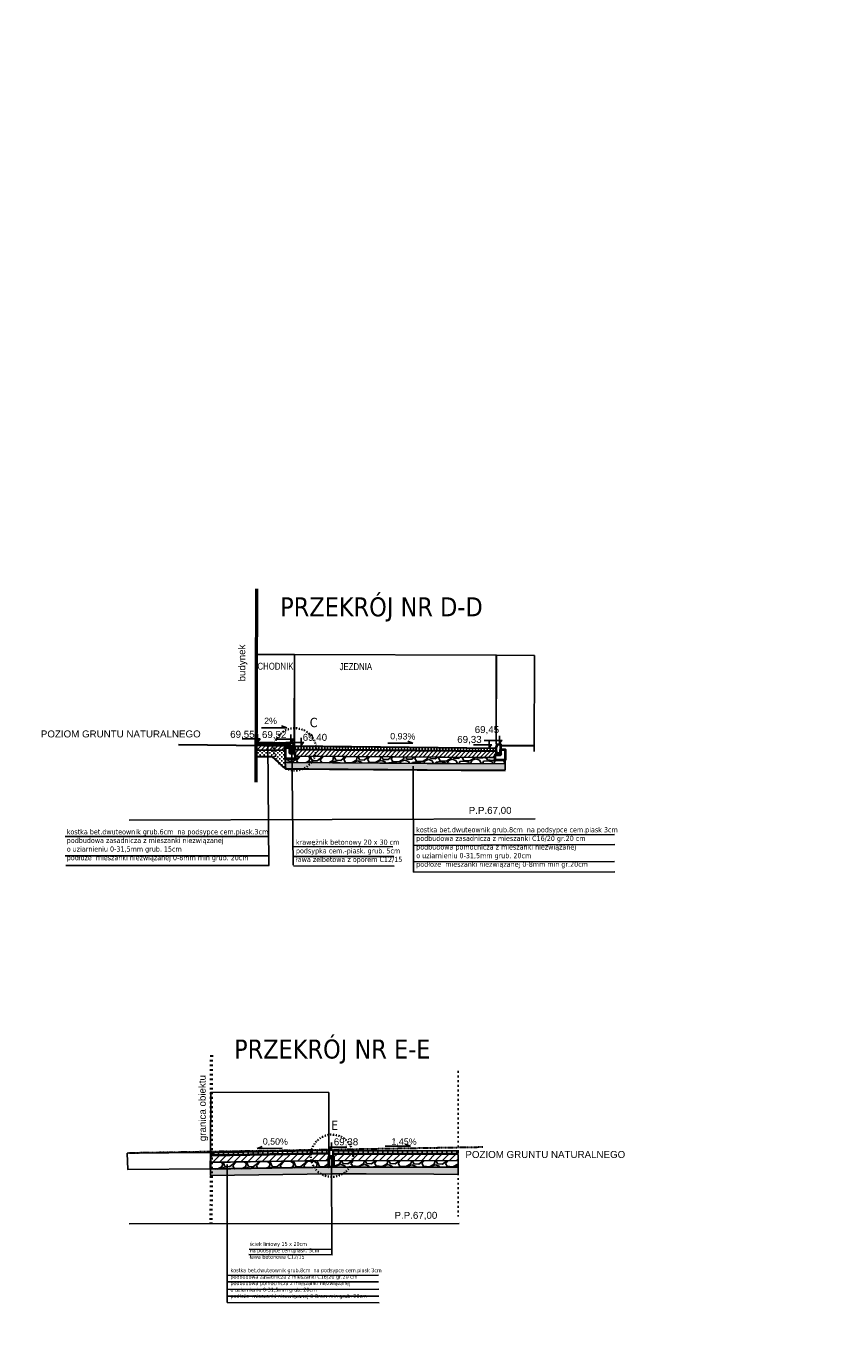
# Model space of a CAD drawing. Extents: x 8014 to 6635291, y -5609 to 5765892.
# Tile 157 of 158: x 6607322 to 6609898, y 5735956 to 5740208. Entities that reach past the tile are written whole.
import ezdxf
from ezdxf.enums import TextEntityAlignment as Align

# ---------------------------------------------------------------- set-up
doc = ezdxf.new("R2010")
doc.units = 0
doc.header["$PDSIZE"] = 0.75
doc.linetypes.add('ACAD_ISO03W100', pattern=[30, 12, -18])
doc.linetypes.add('DGN Style 2', pattern=[0.710087, 0.426052, -0.284035])
doc.layers.get('0').update_dxf_attribs({"linetype": 'CONTINUOUS'})
doc.layers.get('Defpoints').update_dxf_attribs({"linetype": 'CONTINUOUS'})
doc.layers.add('1', color=7, linetype='CONTINUOUS')
doc.layers.add('a_zieleń', color=80, linetype='CONTINUOUS')
doc.layers.add('LSEC_____233', color=7, linetype='CONTINUOUS', lineweight=5)
doc.styles.add('Arial', font='arial.ttf')
doc.styles.add('Style-SWISSLT_1250', font='SWISSLT_1250.shx')
doc.dimstyles.new('KKK', dxfattribs={"dimscale": 0.5, "dimtxt": 0.4, "dimasz": 0.3, "dimexe": 0.1, "dimexo": 0.1, "dimgap": 0.1, "dimtad": 1, "dimtoh": 1, "dimtxsty": 'Standard', "dimblk": 'ARCHTICK', "dimcen": 2.5, "dimadec": 0, "dimazin": 0, "dimtfac": 1, "dimtix": 1, "dimtmove": 0, "dimatfit": 0, "dimldrblk": 'OBLIQUE', "dimfxl": 1, "dimarcsym": 0})

# ---------------------------------------------------------------- blocks, each defined once
blk = doc.blocks.new('*U689')
at = {"layer": 'LSEC_____233', "color": 7, "linetype": 'Continuous', "lineweight": -3}
for p, q in [((0.238, -0.019), (0.142, 0.019)), ((-0.238, -0.019), (0.238, -0.019))]:
    blk.add_line(p, q, dxfattribs=at)
blk = doc.blocks.new('A$C511C2857')
h = blk.add_hatch()
h.set_pattern_fill('ANSI31', color=256, scale=0.5)
h.set_pattern_definition([(45, (-4121.0912, -3291.1054), (-1.122532, 1.122532), [])])
h.paths.add_polyline_path([(-13, -2), (-15, 0), (-15, -20), (0, -20), (0, 0), (-2, -2), (-2, -18), (-13, -18)])
for p, q in [((-13, -18), (-13, -2)), ((-2, -18), (-13, -18)), ((-2, -2), (-2, -18))]:
    blk.add_line(p, q)
blk.add_lwpolyline([(-15, 0), (0, 0), (0, -20), (-15, -20)], close=True)
at = {"flags": 128}
for points in [[(-13, -2), (-15, 0)], [(-2, -2), (0, 0)]]:
    blk.add_lwpolyline(points, dxfattribs=at)
blk = doc.blocks.new('*U705')
at = {"layer": 'LSEC_____233', "color": 7, "linetype": 'Continuous', "lineweight": -3}
for p, q in [((0.238, -0.019), (0.142, 0.019)), ((-0.238, -0.019), (0.238, -0.019))]:
    blk.add_line(p, q, dxfattribs=at)
blk = doc.blocks.new('_ArchTick')
at = {"color": 0, "linetype": 'ByBlock', "const_width": 0.15}
blk.add_lwpolyline([(-0.5, -0.5), (0.5, 0.5)], dxfattribs=at)
blk = doc.blocks.new('*D807')
at = {"color": 0, "lineweight": -2}
for p, q in [((6607915.9, 5736584.1), (6607916.5, 5736773.6)), ((6608297.1, 5736772.3), (6607916.5, 5736773.5)), ((6608296.5, 5736587.5), (6608297.1, 5736772.4))]:
    blk.add_line(p, q, dxfattribs=at)
at = {"layer": 'Defpoints', "color": 0, "linetype": 'ByBlock'}
for p in [(6607916.5, 5736773.5), (6607915.9, 5736584), (6608296.5, 5736587.4)]:
    blk.add_point(p, dxfattribs=at)
at = {"color": 0, "linetype": 'ByBlock', "lineweight": -2, "xscale": 0.15, "yscale": 0.15, "zscale": 0.15}
for p, rotation in [((6607916.5, 5736773.5), 179.8192895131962), ((6608297.1, 5736772.3), 359.8192895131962)]:
    blk.add_blockref('_ArchTick', p, dxfattribs=dict(at, rotation=rotation))
at = {"color": 0, "linetype": 'ByBlock', "lineweight": 9, "insert": (6608099.3, 5736773.1), "char_height": 0.2, "attachment_point": 5, "rotation": 359.8193}
blk.add_mtext('3,80', dxfattribs=at)
blk = doc.blocks.new('_Oblique')
at = {"color": 0, "linetype": 'ByBlock', "lineweight": -2}
blk.add_line((-0.5, -0.5), (0.5, 0.5), dxfattribs=at)
blk = doc.blocks.new('*D808')
at = {"color": 0, "lineweight": -2}
for p, q in [((6608185.2, 5737903.1), (6608186.1, 5738183.4)), ((6608836.6, 5738181.3), (6608186.1, 5738183.4)), ((6608835.7, 5737894.8), (6608836.6, 5738181.4))]:
    blk.add_line(p, q, dxfattribs=at)
at = {"layer": 'Defpoints', "color": 0, "linetype": 'ByBlock'}
for p in [(6608186.1, 5738183.4), (6608185.2, 5737903), (6608835.7, 5737894.7)]:
    blk.add_point(p, dxfattribs=at)
at = {"color": 0, "linetype": 'ByBlock', "lineweight": -2, "xscale": 0.15, "yscale": 0.15, "zscale": 0.15}
for p, rotation in [((6608186.1, 5738183.4), 179.8192895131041), ((6608836.6, 5738181.3), 359.8192895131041)]:
    blk.add_blockref('_ArchTick', p, dxfattribs=dict(at, rotation=rotation))
at = {"color": 0, "linetype": 'ByBlock', "lineweight": 9, "insert": (6608355.9, 5738183), "char_height": 0.2, "attachment_point": 5, "rotation": 359.8193}
blk.add_mtext('5,00', dxfattribs=at)
blk = doc.blocks.new('*D809')
at = {"color": 0, "lineweight": -2}
for p, q in [((6608062.8, 5737898.8), (6608063.7, 5738183.8)), ((6608186.7, 5738183.4), (6608063.7, 5738183.7)), ((6608185.7, 5737871.7), (6608186.7, 5738183.4))]:
    blk.add_line(p, q, dxfattribs=at)
at = {"layer": 'Defpoints', "color": 0, "linetype": 'ByBlock'}
for p in [(6608063.7, 5738183.7), (6608062.8, 5737898.8), (6608185.7, 5737871.7)]:
    blk.add_point(p, dxfattribs=at)
at = {"color": 0, "linetype": 'ByBlock', "lineweight": -2, "xscale": 0.15, "yscale": 0.15, "zscale": 0.15}
for p, rotation in [((6608063.7, 5738183.7), 179.8192895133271), ((6608186.7, 5738183.4), 359.8192895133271)]:
    blk.add_blockref('_ArchTick', p, dxfattribs=dict(at, rotation=rotation))
at = {"color": 0, "linetype": 'ByBlock', "lineweight": 9, "insert": (6608122.1, 5738183.7), "char_height": 0.2, "attachment_point": 5, "rotation": 359.8193}
blk.add_mtext('1,20', dxfattribs=at)
blk = doc.blocks.new('*U727')
at = {"layer": 'LSEC_____233', "color": 7, "linetype": 'Continuous', "lineweight": -3}
for p, q in [((0.238, -0.019), (0.142, 0.019)), ((-0.238, -0.019), (0.238, -0.019))]:
    blk.add_line(p, q, dxfattribs=at)
blk = doc.blocks.new('*U728')
at = {"layer": 'LSEC_____233', "color": 7, "linetype": 'Continuous', "lineweight": -3}
for p, q in [((0.238, -0.019), (0.142, 0.019)), ((-0.238, -0.019), (0.238, -0.019))]:
    blk.add_line(p, q, dxfattribs=at)
blk = doc.blocks.new('*D810')
at = {"color": 0, "lineweight": -2}
for p, q in [((6608835.9, 5737898.1), (6608836.8, 5738181.4)), ((6608959.9, 5738180.9), (6608836.8, 5738181.3)), ((6608958.9, 5737871), (6608959.9, 5738181))]:
    blk.add_line(p, q, dxfattribs=at)
at = {"layer": 'Defpoints', "color": 0, "linetype": 'ByBlock'}
for p in [(6608836.8, 5738181.3), (6608835.9, 5737898.1), (6608958.9, 5737871)]:
    blk.add_point(p, dxfattribs=at)
at = {"color": 0, "linetype": 'ByBlock', "lineweight": -2, "xscale": 0.15, "yscale": 0.15, "zscale": 0.15}
for p, rotation in [((6608836.8, 5738181.3), 179.8192895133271), ((6608959.9, 5738180.9), 359.8192895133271)]:
    blk.add_blockref('_ArchTick', p, dxfattribs=dict(at, rotation=rotation))
at = {"color": 0, "linetype": 'ByBlock', "lineweight": 9, "insert": (6608895.4, 5738181.3), "char_height": 0.2, "attachment_point": 5, "rotation": 359.8193}
blk.add_mtext('1,20', dxfattribs=at)

msp = doc.modelspace()

# ---------------------------------------------------------------- hatches: boundary and pattern name
at = {"lineweight": -3}
h = msp.add_hatch(dxfattribs=at)
h.set_pattern_fill('ANSI37', color=256, scale=4, angle=15.825755, style=0)
h.set_pattern_definition([(60.82576, (6615077.459, 5745414.278), (-11.088894, 6.190834), []), (150.82576, (6615077.459, 5745414.278), (-6.190834, -11.088894), [])])
h.paths.add_polyline_path([(6608170.793, 5737899.557), (6608062.309, 5737901.053), (6608062.466, 5737895.839), (6608170.823, 5737894.367)])
h = msp.add_hatch(dxfattribs=at)
h.set_pattern_fill('CROSS', color=256)
h.set_pattern_definition([(0, (6618354.4135, 5745194.318), (6.35, 6.35), [3.175, -9.525]), (90, (6618356.001, 5745192.7304), (-6.35, 6.35), [3.175, -9.525])])
h.paths.add_polyline_path([(6608156.126, 5737847.177), (6608156.273, 5737848.463), (6608156.273, 5737875.652), (6608062.249, 5737876.186), (6608062.221, 5737855.506), (6608100.909, 5737854.804), (6608112.74, 5737854.716), (6608156.919, 5737815.315)])
h = msp.add_hatch(dxfattribs=at)
h.set_pattern_fill('ANSI31', color=256, scale=3, angle=1)
h.set_pattern_definition([(46, (6619818.265, 5746713.844), (-6.8517116, 6.616621), [])])
h.paths.add_polyline_path([(6608170.471, 5737891.612), (6608156.435, 5737891.619), (6608156.565, 5737883.407), (6608170.748, 5737883.009)])
h.paths.add_polyline_path([(6608156.435, 5737891.619), (6608062.355, 5737892.593), (6608062.235, 5737876.326), (6608156.696, 5737875.196)])
h.paths.add_polyline_path([(6608833.235, 5737860.543), (6608836.615, 5737864.344), (6608836.255, 5737871.529), (6608185.692, 5737876.651), (6608189.073, 5737856.165), (6608796.412, 5737851.964), (6608832.883, 5737851.862)])
h = msp.add_hatch(dxfattribs=at)
h.set_pattern_fill('ANSI31', color=256, scale=3, angle=45)
h.set_pattern_definition([(90, (6619818.265, 5746713.844), (-9.525, 0), [])])
h.paths.add_polyline_path([(6608185.921, 5737887.721), (6608836.094, 5737882.414), (6608836.185, 5737873.645), (6608185.235, 5737879.161)])
h = msp.add_hatch(dxfattribs=at)
h.set_pattern_fill('GRAVEL', color=256, scale=3, angle=1)
h.set_pattern_definition([(229.012787, (6619871.7904, 5746790.9895), (-597.5382947, -696.3345363), [10.25164, -1014.9145]), (185.96974, (6619865.0665, 5746783.251), (912.93085864, 92.14687915), [17.59214, -1741.62147]), (133.510447, (6619847.5697, 5746781.4214), (776.5125511, -824.7736041), [12.40445, -1228.0417]), (268.27369, (6619818.1887, 5746761.8556), (49.5909271, 1525.0977608), [16.02014, -1585.99312]), (293.833654, (6619817.706, 5746745.8428), (-396.9004523, 907.6113656), [15.709, -1555.19423]), (358.27369, (6619824.054, 5746731.4734), (-1525.0977608, 49.5909271), [16.02014, -1585.99312]), (38.69424, (6619840.0667, 5746730.9908), (-977.15039307, -779.1722976), [21.1858, -2097.39346]), (73.255328, (6619856.602, 5746744.2354), (504.0615466, 1685.4537897), [20.0016, -1980.1577]), (122.429566, (6619862.3647, 5746763.389), (-626.7955089, 979.8101398), [16.0744, -1591.36637]), (176.23636, (6619853.7446, 5746776.9565), (839.4022114, -61.5597874), [18.3514, -899.2181]), (223.397438, (6619835.4328, 5746778.161), (-899.63212535, -854.03081856), [23.73234, -2349.50318]), (139.814075, (6619893.6285, 5746762.41), (-541.2980008, 447.8212527), [8.10014, -801.91697]), (172.469234, (6619887.4404, 5746767.637), (993.1088736, -135.08843475), [15.41046, -1525.63917]), (226, (6619872.163, 5746769.657), (1.32987, -76.1884), [10.77628, -96.9868]), (204.19859, (6619866.67, 5746778.706), (378.282225, 159.0261556), [5.80324, -574.51867]), (292.80141, (6619861.377, 5746776.328), (-80.178014, 227.23531), [8.20697, -402.1426]), (31.96376, (6619864.557, 5746768.762), (225.905436, 156.366409), [13.3296, -430.98894]), (162.56505, (6619875.866, 5746775.818), (153.706662, -73.528648), [9.6386, -231.32694]), (17.38954, (6619817.1875, 5746775.5562), (757.8943236, 241.8639168), [13.50264, -1336.7648]), (71.346176, (6619830.073, 5746779.5917), (-290.1249704, -843.3918316), [11.32797, -1121.46647]), (294.19859, (6619875.6, 5746791.056), (-159.0261556, 378.282225), [11.6064, -568.7155]), (344.61046, (6619880.3573, 5746780.4695), (-765.8735638, 215.2664494), [13.50264, -1336.7648]), (340.443955, (6619818.012, 5746728.319), (-383.6017186, 145.727422), [13.02106, -638.03203]), (295.77514, (6619830.282, 5746723.961), (-395.5705794, 831.422971), [10.91016, -1080.1078]), (67.80141, (6619877.692, 5746714.881), (145.727422, 383.6017186), [11.6064, -568.7155]), (18.354025, (6619882.0767, 5746725.627), (-985.1296333, -322.0419314), [12.7735, -1264.57128]), (70.443955, (6619840.359, 5746714.229), (-145.727422, -383.6017186), [6.51053, -644.54256]), (102.30993, (6619873.12, 5746714.801), (-81.507888, 303.423704), [3.88544, -384.65985]), (166.96376, (6619872.292, 5746718.597), (229.895056, -72.198774), [15.709, -298.47164]), (187.009006, (6619856.9877, 5746722.1407), (760.5540703, 89.4871281), [14.558, -1441.24095]), (304.69007, (6619864.677, 5746761.905), (-78.84814, 151.046915), [10.9897, -263.7533]), (354.157227, (6619870.9316, 5746752.8688), (1297.86245105, -129.7689414), [19.1867, -1899.48027]), (61.945396, (6619890.0186, 5746750.9156), (-295.444464, -538.638254), [7.84525, -776.68177]), (91, (6619893.71, 5746757.84), (-77.51827, 74.85852), [4.572, -71.628]), (121.256437, (6619855.424, 5746724.4), (314.062691, -527.9992671), [10.586, -1048.01822]), (49.012788, (6619849.9313, 5746733.4493), (597.5382947, 696.3345363), [20.5033, -1004.66287]), (1, (6619863.38, 5746748.93), (74.85852, 77.51827), [19.812, -56.388]), (326.304846, (6619883.188, 5746749.272), (771.1930576, -520.0200265), [12.0483, -1192.7795]), (255.054604, (6619893.212, 5746742.588), (-70.868901, -306.083451), [11.09487, -543.6495]), (208.645975, (6619890.351, 5746731.8685), (-1434.2807594, -787.15153765), [18.06435, -1788.37393]), (176.426079, (6619874.4978, 5746723.2085), (-991.7790002, 58.90004055), [19.1109, -1891.9754])])
h.paths.add_polyline_path([(6608865.304, 5737842.255), (6608832.931, 5737841.817), (6608832.883, 5737851.862), (6608189.003, 5737856.228), (6608188.818, 5737848.754), (6608156.199, 5737847.82), (6608156.285, 5737836.227), (6608865.304, 5737831.074)])
h = msp.add_hatch(dxfattribs=at)
h.set_pattern_fill('CROSS', color=256)
h.set_pattern_definition([(0, (6618453.698, 5745165.931), (6.35, 6.35), [3.175, -9.525]), (90, (6618455.286, 5745164.343), (-6.35, 6.35), [3.175, -9.525])])
h.paths.add_polyline_path([(6608865.304, 5737811.363), (6608865.304, 5737831.074), (6608614.033, 5737832.763), (6608156.444, 5737836.327), (6608156.919, 5737815.315), (6608196.467, 5737815.09), (6608232.649, 5737814.97), (6608613.896, 5737812.316)])
h = msp.add_hatch(dxfattribs=at)
h.set_pattern_fill('ANSI31', color=256, scale=5, angle=45)
h.set_pattern_definition([(90, (6601162.998, 5739598.828), (-15.875, 0), [])])
h.paths.add_polyline_path([(6607915.481, 5736579.661), (6608297.09, 5736585.981), (6608297.05, 5736577.405), (6607915.422, 5736570.929)])
h = msp.add_hatch(dxfattribs=at)
h.set_pattern_fill('ANSI31', color=256, scale=5, angle=44.747109)
h.set_pattern_definition([(89.7471, (6601785.316, 5739637.42), (-15.874845, 0.07007), [])])
h.paths.add_polyline_path([(6608312.104, 5736585.599), (6608713.476, 5736584.206), (6608713.419, 5736575.845), (6608312.006, 5736576.867)])
h = msp.add_hatch(dxfattribs=at)
h.set_pattern_fill('ANSI31', color=256, scale=5)
h.set_pattern_definition([(45, (6601162.998, 5739598.828), (-11.22532, 11.22532), [])])
h.paths.add_polyline_path([(6608297.084, 5736555.445), (6608296.934, 5736562.347), (6608297.122, 5736574.127), (6607915.725, 5736568.104), (6607915.725, 5736557.182), (6607916.068, 5736553.086), (6607916.409, 5736546.942), (6608297.255, 5736552.883)])
h = msp.add_hatch(dxfattribs=at)
h.set_pattern_fill('GRAVEL', color=256, scale=3)
h.set_pattern_definition([(228.01279, (6596656.3015, 5739335.295), (-609.6, -685.8), [10.25164, -1014.9145]), (184.96974, (6596649.4435, 5739327.675), (914.3999996, 76.2000043), [17.59214, -1741.62147]), (132.510447, (6596631.9175, 5739326.151), (762.0000003, -838.1999997), [12.40445, -1228.0417]), (267.27369, (6596602.1995, 5739307.101), (76.2000002, 1524), [16.02014, -1585.99312]), (292.833654, (6596601.4375, 5739291.099), (-381, 914.4), [15.709, -1555.19423]), (357.27369, (6596607.5335, 5739276.621), (-1524, 76.2000002), [16.02014, -1585.99312]), (37.69424, (6596623.5355, 5739275.859), (-990.59999996, -762.00000006), [21.1858, -2097.39346]), (72.255328, (6596640.2995, 5739288.813), (533.40000014, 1676.39999995), [20.0016, -1980.1577]), (121.429566, (6596646.3955, 5739307.863), (-609.6000001, 990.6), [16.0744, -1591.36637]), (175.23636, (6596638.0135, 5739321.579), (838.2, -76.2), [18.3514, -899.2181]), (222.397438, (6596619.7255, 5739323.103), (-914.39999997, -838.20000003), [23.73234, -2349.50318]), (138.814075, (6596677.6375, 5739306.339), (-533.4, 457.2), [8.10014, -801.91697]), (171.469234, (6596671.5415, 5739311.673), (990.6, -152.3999998), [15.41046, -1525.63917]), (225, (6596656.3, 5739313.96), (-1e-14, -76.2), [10.7763, -96.9868]), (203.19859, (6596650.968, 5739323.103), (381, 152.4), [5.80324, -574.51867]), (291.80141, (6596645.634, 5739320.817), (-76.2, 228.6), [8.20697, -402.1426]), (30.96376, (6596648.682, 5739313.197), (228.6, 152.4), [13.3296, -430.98894]), (161.56505, (6596660.112, 5739320.055), (152.4, -76.2), [9.6386, -231.32694]), (16.38954, (6596601.4375, 5739320.817), (762, 228.6), [13.50264, -1336.7648]), (70.346176, (6596614.3915, 5739324.627), (-304.8, -838.2), [11.32797, -1121.46647]), (293.19859, (6596660.112, 5739335.295), (-152.4, 381), [11.6064, -568.7155]), (343.61046, (6596664.6835, 5739324.627), (-762, 228.6), [13.50264, -1336.7648]), (339.443955, (6596601.4375, 5739273.573), (-381, 152.4), [13.02106, -638.03203]), (294.77514, (6596613.6295, 5739269.001), (-381.0000005, 838.1999998), [10.91016, -1080.1078]), (66.80141, (6596660.874, 5739259.095), (152.4, 381), [11.6064, -568.7155]), (17.354025, (6596665.4455, 5739269.763), (-990.6, -304.8), [12.7735, -1264.5713]), (69.443955, (6596623.5355, 5739259.095), (-152.4, -381), [6.51053, -644.54256]), (101.30993, (6596656.302, 5739259.095), (-76.2, 304.8), [3.88544, -384.65985]), (165.96376, (6596655.54, 5739262.905), (228.6, -76.2), [15.709, -298.47164]), (186.009006, (6596640.2995, 5739266.715), (762, 76.2), [14.558, -1441.24095]), (303.69007, (6596648.682, 5739306.34), (-76.2, 152.4), [10.9897, -263.7533]), (353.157227, (6596654.7775, 5739297.195), (1295.4, -152.3999999), [19.1867, -1899.48027]), (60.945396, (6596673.8275, 5739294.909), (-304.8, -533.4), [7.84525, -776.68177]), (90, (6596677.64, 5739301.77), (-76.2, 76.2), [4.572, -71.628]), (120.256437, (6596638.7755, 5739269.001), (304.8, -533.4), [10.586, -1048.01822]), (48.01279, (6596633.4415, 5739278.145), (609.6, 685.8), [20.5033, -1004.66287]), (0, (6596647.16, 5739293.385), (76.2, 76.2), [19.812, -56.388]), (325.304846, (6596666.9695, 5739293.385), (762.0000003, -533.3999996), [12.0483, -1192.7795]), (254.0546, (6596676.876, 5739286.527), (-76.2, -304.8), [11.09487, -543.6495]), (207.645975, (6596673.8275, 5739275.859), (-1447.80000005, -761.9999999), [18.06435, -1788.37393]), (175.42608, (6596657.8255, 5739267.477), (-990.6, 76.2), [19.1109, -1891.9754])])
h.paths.add_polyline_path([(6608297.255, 5736532.047), (6608297.597, 5736544.173), (6608297.084, 5736553.395), (6607916.545, 5736547.249), (6607916.273, 5736524.79), (6608295.033, 5736531.66)])
h = msp.add_hatch(dxfattribs=at)
h.set_pattern_fill('ANSI31', color=256, scale=5, angle=359.747109)
h.set_pattern_definition([(44.7471, (6601785.316, 5739637.42), (-11.175665, 11.274757), [])])
h.paths.add_polyline_path([(6608713.468, 5736564.403), (6608713.419, 5736572.042), (6608713.348, 5736572.042), (6608312.052, 5736573.817), (6608312.035, 5736566.679), (6608312.011, 5736561.246), (6608312.082, 5736553.422), (6608713.468, 5736551.94)])
h = msp.add_hatch(dxfattribs=at)
h.set_pattern_fill('GRAVEL', color=256, scale=3, angle=359.747109)
h.set_pattern_definition([(227.759897, (6597277.501, 5739393.781), (-612.6210228, -683.102688), [10.25164, -1014.9145]), (184.71685, (6597270.6093, 5739386.1915), (914.7274217, 72.1633145), [17.59214, -1741.62147]), (132.257556, (6597253.0767, 5739384.745), (758.2929593, -841.5551247), [12.40445, -1228.0417]), (267.020798, (6597223.275, 5739365.826), (82.9258372, 1523.6488262), [16.02014, -1585.99312]), (292.580763, (6597222.4423, 5739349.8277), (-376.9603412, 916.0727379), [15.709, -1555.19423]), (357.020798, (6597228.4743, 5739335.323), (-1523.6488262, 82.9258372), [16.02014, -1585.99312]), (37.44135, (6597244.4728, 5739334.4903), (-993.95364046, -757.6203011), [21.1858, -2097.39346]), (72.002437, (6597261.2938, 5739347.3702), (540.7940417, 1674.0293679), [20.0016, -1980.1577]), (121.176675, (6597267.474, 5739366.393), (-605.2217856, 993.2809825), [16.0744, -1591.36637]), (174.98347, (6597259.1525, 5739380.146), (837.8555064, -79.8988765), [18.3514, -899.2181]), (222.144547, (6597240.8714, 5739381.7507), (-918.0907117, -834.1558878), [23.73234, -2349.50318]), (138.561184, (6597298.709, 5739364.731), (-531.3768305, 459.5498493), [8.10014, -801.91697]), (171.216343, (6597292.6364, 5739370.092), (989.917693, -156.7707919), [15.41046, -1525.63917]), (224.7471, (6597277.407, 5739372.445), (-0.33633, -76.19926), [10.7763, -96.9868]), (202.9457, (6597272.113, 5739381.613), (381.668947, 150.716871), [5.80324, -574.51867]), (291.54852, (6597266.769, 5739379.35), (-75.190271, 228.934102), [8.20697, -402.1426]), (30.71087, (6597269.783, 5739371.717), (229.270431, 151.389529), [13.3296, -430.98894]), (161.31216, (6597281.244, 5739378.524), (152.062187, -76.871916), [9.6386, -231.32694]), (16.13665, (6597222.5735, 5739379.5454), (763.0015645, 225.2344836), [13.50264, -1336.7648]), (70.093285, (6597235.544, 5739383.298), (-308.4966497, -836.8465195), [11.32797, -1121.46647]), (292.9457, (6597281.311, 5739393.764), (-150.716871, 381.668947), [11.6064, -568.7155]), (343.35757, (6597285.8357, 5739383.076), (-760.9835907, 231.9610629), [13.50264, -1336.7648]), (339.19106, (6597222.365, 5739332.302), (-380.323631, 154.0801603), [13.02106, -638.03203]), (294.52225, (6597234.5367, 5739327.676), (-377.2966706, 839.87348), [10.91016, -1080.1078]), (66.54852, (6597281.736, 5739317.562), (154.08016, 380.323631), [11.6064, -568.7155]), (17.101134, (6597286.3555, 5739328.2094), (-991.9356667, -300.4247545), [12.7735, -1264.5713]), (69.19106, (6597244.399, 5739317.7265), (-154.0801603, -380.323631), [6.51053, -644.54256]), (101.05704, (6597277.165, 5739317.582), (-74.853942, 305.13336), [3.88544, -384.65985]), (165.71087, (6597276.42, 5739321.395), (228.261444, -77.208245), [15.709, -298.47164]), (185.756115, (6597261.1963, 5739325.2724), (762.3289065, 72.8359681), [14.558, -1441.24095]), (303.43718, (6597269.753, 5739364.86), (-75.5266, 152.734844), [10.9897, -263.7533]), (352.904336, (6597275.8087, 5739355.6882), (1294.71472396, -158.11610785), [19.1867, -1899.48027]), (60.692505, (6597294.8484, 5739353.318), (-307.151334, -532.0494884), [7.84525, -776.68177]), (89.7471, (6597298.69, 5739360.16), (-75.86293, 76.5356), [4.572, -71.628]), (120.003546, (6597259.6824, 5739327.565), (302.4427282, -534.7401202), [10.586, -1048.01822]), (47.759897, (6597254.389, 5739336.7326), (612.6210228, 683.102688), [20.5033, -1004.66287]), (359.7471, (6597268.17, 5739351.91), (76.5356, 75.86293), [19.812, -56.388]), (325.051956, (6597287.984, 5739351.8244), (759.6382751, -536.7580935), [12.0483, -1192.7795]), (253.80171, (6597297.859, 5739344.923), (-77.544574, -304.460702), [11.09487, -543.6495]), (207.393084, (6597294.7643, 5739334.2683), (-1451.1491871, -755.6023271), [18.06435, -1788.37393]), (175.173188, (6597278.7255, 5739325.957), (-990.2540219, 80.5715343), [19.1109, -1891.9754])])
h.paths.add_polyline_path([(6608713.656, 5736543.46), (6608713.605, 5736548.208), (6608713.509, 5736551.94), (6608312.082, 5736553.422), (6608312.078, 5736532.174), (6608713.755, 5736531.953)])
h = msp.add_hatch(dxfattribs=at)
h.set_pattern_fill('CROSS', color=256)
h.set_pattern_definition([(0, (6618207.346, 5743843.767), (6.35, 6.35), [3.175, -9.525]), (90, (6618208.9335, 5743842.179), (-6.35, 6.35), [3.175, -9.525])])
h.paths.add_polyline_path([(6608713.488, 5736508.019), (6608713.488, 5736532.037), (6608304.685, 5736532.096), (6607915.181, 5736525.635), (6607915.154, 5736504.955), (6608304.099, 5736509.836), (6608417.455, 5736510.362), (6608635.523, 5736508.605)])
at = {"layer": 'a_zieleń', "transparency": 33554687}
h = msp.add_hatch(dxfattribs=at)
h.set_pattern_fill('ANSI31', color=256, scale=2, angle=0.541558)
h.set_pattern_definition([(45.54155787, (6600987.53512, 5732094.77134), (-0.1784396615, 0.175097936), [])])
edge = h.paths.add_edge_path()
edge.add_line((6601184.523, 5731785.715), (6601184.767, 5731785.473))
edge.add_line((6601184.767, 5731785.473), (6601208.79, 5731802.27))
edge.add_line((6601208.79, 5731802.27), (6601211.05, 5731814.48))
edge.add_line((6601211.05, 5731814.48), (6601142.151, 5731813.823))
edge.add_arc((6601143.698, 5731819.102), 5.501, 253.660343, 270.547511)
edge.add_line((6601143.751, 5731813.601), (6601191.034, 5731814.053))
edge.add_arc((6601191.122, 5731812.113), 1.942, 359.837408, 92.593968, ccw=False)
edge.add_line((6601193.063, 5731812.108), (6601193.074, 5731811.004))
edge.add_line((6601193.074, 5731811.004), (6601197.383, 5731811.045))
edge.add_line((6601197.383, 5731811.045), (6601197.425, 5731806.621))
edge.add_line((6601197.425, 5731806.621), (6601199.732, 5731806.642))
edge.add_line((6601199.732, 5731806.642), (6601199.803, 5731799.171))
edge.add_line((6601199.803, 5731799.171), (6601197.516, 5731797.165))
edge.add_line((6601197.516, 5731797.165), (6601194.216, 5731797.133))
edge.add_line((6601194.216, 5731797.133), (6601194.251, 5731793.47))
edge.add_arc((6601191.538, 5731793.658), 2.72, 281.089447, 356.035789, ccw=False)
edge.add_line((6601192.061, 5731790.989), (6601185.152, 5731786.156))
edge.add_arc((71774552.687, -87417922.681), 113685689.918, 124.97904394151, 124.97904432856)
h.paths.add_polyline_path([(6601204.906, 5731809.178), (6601202.577, 5731808.579), (6601203.741, 5731808.879)], flags=16)

# ---------------------------------------------------------------- linework, layer by layer
at = {"lineweight": 50, "ltscale": 0.5}
msp.add_line((6608063.934, 5738395.934), (6608061.952, 5737772.787), dxfattribs=at)
at = {"lineweight": -3}
for p, q in [((6608075.999, 5737911.839), (6608017.551, 5737911.839)), ((6608067.445, 5737926.795), (6608067.445, 5737901.869)), ((6608067.445, 5737901.869), (6608075.999, 5737911.839)), ((6608183.396, 5737910.731), (6608124.948, 5737910.731)), ((6608216.34, 5737900.05), (6608157.892, 5737900.05)), ((6608174.843, 5737925.687), (6608174.843, 5737900.761)), ((6608174.843, 5737900.761), (6608183.396, 5737910.731)), ((6608207.787, 5737915.006), (6608207.787, 5737890.079)), ((6608207.787, 5737890.079), (6608216.34, 5737900.05)), ((6608855.601, 5737906.891), (6608797.152, 5737906.891)), ((6608813.184, 5737907.557), (6608813.184, 5737882.63)), ((6608847.047, 5737921.847), (6608847.047, 5737896.92)), ((6608847.047, 5737896.92), (6608855.601, 5737906.891)), ((6608821.737, 5737892.601), (6608763.289, 5737892.601)), ((6608813.184, 5737882.63), (6608821.737, 5737892.601)), ((6607653.81, 5737649.996), (6608962.355, 5737654.048)), ((6608305.281, 5736585.747), (6608296.673, 5736595.718)), ((6608296.673, 5736595.718), (6608355.121, 5736595.718)), ((6608305.226, 5736610.673), (6608305.281, 5736585.747)), ((6607653.105, 5736349.164), (6608716.9, 5736350.525))]:
    msp.add_line(p, q, dxfattribs=at)
at = {"lineweight": 30}
for p, q in [((6608062.085, 5737901.132), (6608175.796, 5737899.635)), ((6608062.235, 5737876.326), (6608156.098, 5737875.652)), ((6608850.347, 5737890.937), (6608958.158, 5737890.259)), ((6608062.221, 5737855.506), (6608112.74, 5737854.716)), ((6608112.74, 5737854.716), (6608156.919, 5737815.315)), ((6608156.919, 5737815.315), (6608864.781, 5737810.246)), ((6607915.384, 5736579.368), (6608297.09, 5736585.981)), ((6608312.104, 5736585.599), (6608713.07, 5736584.206)), ((6607914.67, 5736526.633), (6608312.078, 5736532.174)), ((6608312.078, 5736532.174), (6608714.123, 5736531.953))]:
    msp.add_line(p, q, dxfattribs=at)
at = {"lineweight": 30, "ltscale": 2}
msp.add_line((6607812.77, 5737893.853), (6608835.584, 5737882.171), dxfattribs=at)
for p, q in [((6608100.358, 5737896.482), (6608103.514, 5737503.817)), ((6608177.987, 5737888.648), (6608181.793, 5737504.74)), ((6608568.841, 5737824.314), (6608569.287, 5737482.614)), ((6609218.001, 5737603.52), (6608571.413, 5737603.106)), ((6608103.493, 5737597.229), (6607447.068, 5737597.733)), ((6608503.265, 5737563.739), (6608180.878, 5737565.228)), ((6609218.385, 5737571.283), (6608572.39, 5737568.761)), ((6608103.493, 5737534.848), (6607447.068, 5737534.854)), ((6608506.757, 5737533.12), (6608182.425, 5737533.047)), ((6608104.565, 5737503.895), (6607449.716, 5737503.654)), ((6608507.63, 5737501.725), (6608183.198, 5737502.522)), ((6609218.225, 5737483.433), (6608569.287, 5737482.614)), ((6609217.616, 5737516.57), (6608572.39, 5737515.446)), ((6607969.316, 5736539.799), (6607968.842, 5736095.354)), ((6608305.478, 5736559.559), (6608306.299, 5736247.937)), ((6608307.197, 5736249.266), (6608039.297, 5736250.522)), ((6608307.537, 5736265.773), (6608039.637, 5736267.028)), ((6607969.706, 5736182.815), (6608456.629, 5736183.319)), ((6607969.706, 5736162.468), (6608457.361, 5736162.474)), ((6607968.634, 5736116.193), (6608458.093, 5736115.952)), ((6607969.706, 5736137.64), (6608458.093, 5736138.407)), ((6607968.842, 5736095.354), (6608458.825, 5736094.11))]:
    msp.add_line(p, q)
at = {"linetype": 'ACAD_ISO03W100', "lineweight": 50, "ltscale": 0.5}
msp.add_line((6607918.212, 5736892.718), (6607916.978, 5736349.44), dxfattribs=at)
at = {"linetype": 'ACAD_ISO03W100', "lineweight": 25, "ltscale": 0.5}
msp.add_line((6608713.484, 5736841.567), (6608713.985, 5736372.372), dxfattribs=at)
at = {"linetype": 'DGN Style 2', "lineweight": 30, "ltscale": 2}
msp.add_line((6607650.753, 5736577.693), (6608793.636, 5736596.865), dxfattribs=at)
at = {"lineweight": -3}
for points in [[(6608170.793, 5737899.557), (6608062.309, 5737901.053), (6608062.466, 5737895.839), (6608170.823, 5737894.367)], [(6608156.126, 5737847.177), (6608156.273, 5737848.463), (6608156.273, 5737875.652), (6608062.249, 5737876.186), (6608062.221, 5737855.506), (6608100.909, 5737854.804), (6608112.74, 5737854.716), (6608156.919, 5737815.315)], [(6608156.435, 5737891.619), (6608062.355, 5737892.593), (6608062.235, 5737876.326), (6608156.696, 5737875.196)], [(6608170.471, 5737891.612), (6608156.435, 5737891.619), (6608156.565, 5737883.407), (6608170.748, 5737883.009)], [(6608185.921, 5737887.721), (6608836.094, 5737882.414), (6608836.185, 5737873.645), (6608185.235, 5737879.161)], [(6608833.235, 5737860.543), (6608836.615, 5737864.344), (6608836.255, 5737871.529), (6608185.692, 5737876.651), (6608189.073, 5737856.165), (6608189.073, 5737856.165), (6608796.412, 5737851.964), (6608832.883, 5737851.862)], [(6608865.304, 5737842.255), (6608832.931, 5737841.817), (6608832.883, 5737851.862), (6608189.003, 5737856.228), (6608188.818, 5737848.754), (6608156.199, 5737847.82), (6608156.285, 5737836.227), (6608865.304, 5737831.074)], [(6608865.304, 5737811.363), (6608865.304, 5737831.074), (6608614.033, 5737832.763), (6608156.444, 5737836.327), (6608156.919, 5737815.315), (6608196.467, 5737815.09), (6608232.649, 5737814.97), (6608613.896, 5737812.316)], [(6607915.481, 5736579.661), (6608297.09, 5736585.981), (6608297.05, 5736577.405), (6607915.422, 5736570.929)], [(6608312.104, 5736585.599), (6608713.476, 5736584.206), (6608713.419, 5736575.845), (6608312.006, 5736576.867)], [(6607647.426, 5736576.732), (6607915.518, 5736578.631), (6607914.67, 5736526.633), (6607648.706, 5736524.291)], [(6608297.084, 5736555.445), (6608296.934, 5736562.347), (6608297.122, 5736574.127), (6607915.725, 5736568.104), (6607915.725, 5736557.182), (6607916.068, 5736553.086), (6607916.409, 5736546.942), (6608297.255, 5736552.883)], [(6608297.255, 5736532.047), (6608297.597, 5736544.173), (6608297.084, 5736553.395), (6607916.545, 5736547.249), (6607916.273, 5736524.79), (6607916.273, 5736524.79), (6607916.273, 5736524.79), (6608295.033, 5736531.66)], [(6608713.468, 5736564.403), (6608713.419, 5736572.042), (6608713.348, 5736572.042), (6608312.052, 5736573.817), (6608312.035, 5736566.679), (6608312.011, 5736561.246), (6608312.082, 5736553.422), (6608713.468, 5736551.94)], [(6608713.656, 5736543.46), (6608713.605, 5736548.208), (6608713.509, 5736551.94), (6608312.082, 5736553.422), (6608312.078, 5736532.174), (6608312.078, 5736532.174), (6608312.078, 5736532.174), (6608713.755, 5736531.953)], [(6608713.488, 5736508.019), (6608713.488, 5736532.037), (6608304.685, 5736532.096), (6607915.181, 5736525.635), (6607915.154, 5736504.955), (6608304.099, 5736509.836), (6608417.455, 5736510.362), (6608635.523, 5736508.605)]]:
    msp.add_lwpolyline(points, close=True, dxfattribs=at)
at = {"lineweight": 40}
for points in [[(6608185.349, 5737888.525), (6608181.702, 5737899.553), (6608171.234, 5737899.652), (6608171.327, 5737869.73), (6608185.225, 5737869.78)], [(6608185.225, 5737869.78), (6608185.225, 5737869.78), (6608171.272, 5737869.73), (6608171.371, 5737865.686), (6608188.885, 5737865.707)], [(6608836.727, 5737864.475), (6608836.727, 5737864.475), (6608850.679, 5737864.453), (6608850.589, 5737860.409), (6608833.074, 5737860.395)], [(6608836.565, 5737883.22), (6608840.19, 5737894.255), (6608850.658, 5737894.374), (6608850.625, 5737864.453), (6608836.727, 5737864.475)], [(6608297.097, 5736565.953), (6608312.097, 5736565.953), (6608312.072, 5736562.074), (6608297.072, 5736562.074)]]:
    msp.add_lwpolyline(points, close=True, dxfattribs=at)
at = {"linetype": 'ACAD_ISO03W100', "lineweight": 35, "ltscale": 0.3}
for centre in [(6608187.578, 5737878.148), (6608306.77, 5736568.346)]:
    msp.add_circle(centre, 68.065, dxfattribs=at)
at = {"layer": '1', "lineweight": 40}
for points in [[(6608156.553, 5737848.164), (6608189.135, 5737848.207), (6608189.135, 5737848.207), (6608188.885, 5737865.707), (6608188.885, 5737865.707), (6608171.371, 5737865.686), (6608171.299, 5737883.081), (6608156.395, 5737883.112)], [(6608865.442, 5737842.916), (6608832.86, 5737842.894), (6608832.86, 5737842.894), (6608833.074, 5737860.395), (6608833.074, 5737860.395), (6608850.589, 5737860.409), (6608850.626, 5737877.804), (6608865.529, 5737877.865)], [(6608312.233, 5736532.442), (6608297.066, 5736532.041), (6608297.066, 5736532.041), (6608297.135, 5736561.984), (6608297.135, 5736561.984), (6608312.099, 5736561.953), (6608312.099, 5736560.083), (6608311.965, 5736557.679)]]:
    msp.add_lwpolyline(points, close=True, dxfattribs=at)

# ---------------------------------------------------------------- block references
at = {"linetype": 'Continuous'}
for name, p, xscale, yscale, zscale, rotation in [('*U728', (6608120.639, 5737950.933), 170.1137302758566, 170.1137302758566, 170.1137302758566, 359.9882846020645), ('*U727', (6608527.077, 5737901.492), 170.1137302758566, 170.1137302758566, 170.1137302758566, 359.9882846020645), ('*U689', (6608105.982, 5736595.247), -170.1137302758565, 170.1137302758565, 170.1137302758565, 0.525861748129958), ('*U705', (6608519.17, 5736602.265), 170.1137302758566, 170.1137302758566, 170.1137302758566, 359.9882846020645)]:
    msp.add_blockref(name, p, dxfattribs=dict(at, xscale=xscale, yscale=yscale, zscale=zscale, rotation=rotation))
msp.add_blockref('A$C511C2857', (6608312.097, 5736585.953))

# ---------------------------------------------------------------- texts
at = {"lineweight": -3, "insert": (6608140.084, 5738368.144), "char_height": 61.3, "width": 2220.65731, "attachment_point": 1}
msp.add_mtext('{\\fTahoma|b0|i0|c238|p34;PRZEKRÓJ NR D-D}', dxfattribs=at)
at = {"lineweight": -3, "char_height": 30, "width": 2220.65731, "attachment_point": 1, "rotation": 359.788858}
for s, insert in [('{\\fTahoma|b0|i0|c238|p34;C}', (6608235.537, 5737979.794)), ('{\\fTahoma|b0|i0|c238|p34;E}', (6608304.281, 5736681.677))]:
    msp.add_mtext(s, dxfattribs=dict(at, insert=insert))
at = {"attachment_point": 1}
for s, insert, char_height, width in [('{\\fTahoma|b0|i0|c238|p34;\\H0.8333x;kostka bet.dwuteownik grub.6cm  na podsypce cem.piask.3cm\\Ppodbudowa zasadnicza z mieszanki niezwiązanej \\Po uziarnieniu 0-31,5mm grub. 15cm\\Ppodłoże  mieszanki niezwiązanej 0-8mm min grub. 20cm}', (6607452.194, 5737620.801), 20, 2001.693), ('{\\fTahoma|b0|i0|c238|p34;\\H0.8333x;kostka bet.dwuteownik grub.8cm  na podsypce cem.piask 3cm\\Ppodbudowa zasadnicza z mieszanki C16/20 gr.20 cm\\Ppodbudowa pomocnicza z mieszanki niezwiązanej \\Po uziarnieniu 0-31,5mm grub. 20cm\\Ppodłoże  mieszanki niezwiązanej 0-8mm min gr.20cm }', (6608578.49, 5737627.417), 20, 2001.693), ('{\\fTahoma|b0|i0|c238|p34;\\H0.8333x;krawężnik betonowy 20 x 30 cm\\Ppodsypka cem.-piask. grub. 5cm\\Pława żelbetowa z oporem C12/15}', (6608190.87, 5737587.344), 20, 875.545), ('{\\fTahoma|b0|i0|c238|p34;\\H0.8333x;ściek liniowy 15 x 20cm\\Pna podsypce cem.piask. 5cm\\Pława betonowa C12/15}', (6608041.64, 5736290.309), 15, 1668.88056), ('{\\fTahoma|b0|i0|c238|p34;\\H0.8333x;kostka bet.dwuteownik grub.8cm  na podsypce cem.piask 3cm\\Ppodbudowa zasadnicza z mieszanki C16/20 gr.20 cm\\Ppodbudowa pomocnicza z mieszanki niezwiązanej \\Po uziarnieniu 0-31,5mm grub. 20cm\\Ppodłoże  mieszanki niezwiązanej 0-8mm min grub. 20cm}', (6607979.889, 5736205.482), 15, 2001.693)]:
    msp.add_mtext(s, dxfattribs=dict(at, insert=insert, char_height=char_height, width=width))
at = {"lineweight": -3, "insert": (6607991.593, 5736943.004), "char_height": 61.3, "width": 2220.65731, "attachment_point": 1, "line_spacing_factor": 0.685155}
msp.add_mtext('\\pxt15;{\\fTahoma|b0|i0|c238|p34;PRZEKRÓJ NR E-E}', dxfattribs=at)
at = {"layer": 'LSEC_____233', "color": 7, "linetype": 'Continuous', "lineweight": -3, "style": 'Style-SWISSLT_1250'}
for s, height, rotation, p in [('budynek', 22.5, 90.415412, (6608016.834, 5738097.052)), ('2%%%', 20.4136, 359.157539, (6608088.398, 5737970.242)), ('0,93%%%', 20.4136, 359.157539, (6608494.836, 5737920.801)), ('granica obiektu', 22.5, 90.415412, (6607889.876, 5736615.228)), ('0,50%%%', 20.4136, 359.157539, (6608084.049, 5736614.743)), ('1,45%%%', 20.4136, 359.157539, (6608498.804, 5736614.653))]:
    msp.add_text(s, height=height, rotation=rotation, dxfattribs=at).set_placement(p, align=Align.MIDDLE_LEFT)
at = {"layer": 'LSEC_____233', "color": 7, "linetype": 'Continuous', "lineweight": -3, "style": 'Arial', "width": 0.8}
for s, p in [('CHODNIK', (6608067.012, 5738146.094)), ('JEZDNIA', (6608331.57, 5738144.724))]:
    msp.add_text(s, height=22.5, dxfattribs=at).set_placement(p, align=Align.MIDDLE_LEFT)
at = {"layer": 'LSEC_____233', "color": 7, "linetype": 'Continuous', "lineweight": -3, "style": 'Style-SWISSLT_1250'}
for s, p in [('69,45', (6608767.072, 5737941.9)), ('POZIOM GRUNTU NATURALNEGO', (6607368.743, 5737927.884)), ('69,55', (6607978.931, 5737926.711)), ('69,52', (6608081.383, 5737925.991)), ('69,40', (6608212.693, 5737916.977)), ('69,33', (6608710.703, 5737910.194)), ('P.P.67,00', (6608747.724, 5737681.513)), ('69,38', (6608312.905, 5736613.223)), ('POZIOM GRUNTU NATURALNEGO', (6608737.023, 5736572.441)), ('P.P.67,00', (6608508.483, 5736376.339))]:
    msp.add_text(s, height=22.5, dxfattribs=at).set_placement(p, align=Align.MIDDLE_LEFT)

# ---------------------------------------------------------------- dimensions: what is measured, and where the dimension line sits
at = {"lineweight": 9}
for base, p1, p2, text, picture, middle in [((6608063.656, 5738183.747), (6608185.718, 5737871.678), (6608062.757, 5737898.772), '1,20', '*D809', (6608122.139, 5738183.562)), ((6608186.134, 5738183.36), (6608835.725, 5737894.716), (6608185.25, 5737903.001), '5,00', '*D808', (6608355.934, 5738182.825)), ((6608836.806, 5738181.324), (6608958.873, 5737870.976), (6608835.913, 5737898.071), '1,20', '*D810', (6608895.355, 5738181.14)), ((6607916.495, 5736773.534), (6608296.532, 5736587.432), (6607915.897, 5736584.015), '3,80', '*D807', (6608099.318, 5736772.958))]:
    dim = msp.add_linear_dim(base=base, p1=p1, p2=p2, angle=359.81929, text=text, dimstyle='KKK', dxfattribs=at)
    dim.commit()
    dim.dimension.update_dxf_attribs({"geometry": picture, "text_midpoint": middle, "dimtype": 160})

doc.saveas('drawing.dxf')
